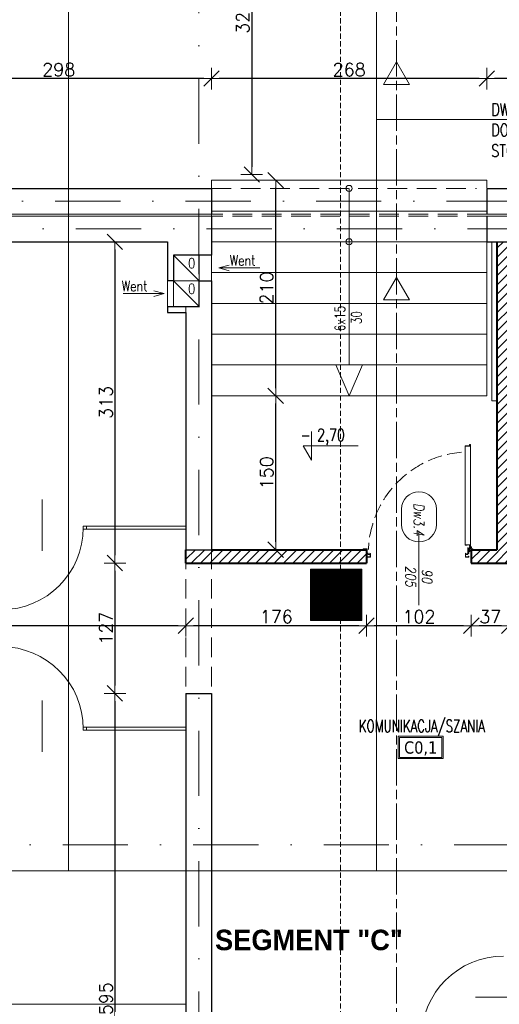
# Model space of a CAD drawing. Header units: millimetres. Extents: x 23192 to 177760, y -399809 to -79279.
# Tile 147 of 256: x 52418 to 52885, y -196383 to -195423. Entities that reach past the tile are written whole.
import ezdxf
from ezdxf.enums import TextEntityAlignment as Align

# ---------------------------------------------------------------- set-up
doc = ezdxf.new("R2010")
doc.units = ezdxf.units.MM
for name, pattern in [('CARKOVANA', [7.5, 5, -2.5]), ('CENTER', [0.6, 0.375, -0.075, 0.075, -0.075]), ('CHAIN', [0.3543, 0.2362, -0.0295, 0.0591, -0.0295]), ('DASHDOT', [25.4, 12.7, -6.35, 0, -6.35]), ('HIDDEN', [9.525, 6.35, -3.175]), ('Hidden Line', [391.222223, 282.222223, -109])]:
    doc.linetypes.add(name, pattern=pattern)
doc.layers.get('0').update_dxf_attribs({"lineweight": 0})
for name, color, linetype, lineweight in [('!! 0_ Istn-sciany', 3, 'Continuous', 30), ('!! 0_ Istn-widok', 1, 'Continuous', 15), ('!! 0_ Opis', 8, 'Continuous', 13), ('!! 0_Istn-drzwi', 1, 'Continuous', 13), ('!! 0_Istn-went', 5, 'Continuous', 13), ('!! 0_Opis_pom', 9, 'Continuous', 13), ('!! 0_Widok', 1, 'Continuous', 15), ('!! 1_droga ewakuacyjna', 3, 'CHAIN', 20), ('!! 1_drzwi-linia', 213, 'Continuous', 5), ('!! 1_hatch projektowane ściany', 4, 'Continuous', 5), ('!! 1_PROJ Sciany', 2, 'Continuous', 40), ('!! 2_drzwi opis', 151, 'Continuous', 9), ('!! wymiary osi', 250, 'Continuous', 9), ('0-osie-liniA', 14, 'DASHDOT', 5)]:
    doc.layers.add(name, color=color, linetype=linetype, lineweight=lineweight)
doc.layers.add('!! 0_Istn-grzejniki', color=7, linetype='Continuous', lineweight=0, plot=False)
doc.layers.add('!! 0_ramki', color=66, linetype='Continuous', lineweight=9, plot=False)
doc.layers.add('!! 1_Wyburzenia', color=252, linetype='CARKOVANA', lineweight=13, true_color=0x696969)
doc.layers.add('-A-OPISY', color=2, linetype='Continuous')
doc.layers.add('-A-ZNAKI_PPOŻ', color=7, linetype='Continuous', true_color=0xffffff)
doc.styles.add('50', font='ROMANS.shx', dxfattribs={"width": 0.8, "height": 10})
doc.styles.add('ARCHETYP', font='romans.shx', dxfattribs={"height": 15})
doc.styles.add('ARIAL', font='tahoma.ttf')
doc.styles.add('SIMPLEX', font='simplex.shx', dxfattribs={"width": 0.77})
doc.styles.add('STYLE10', font='arialbd.ttf')
doc.styles.add('TXT', font='simplex.shx')
doc.dimstyles.new('DIM50', dxfattribs={"dimscale": 5, "dimtxt": 2.5, "dimasz": 1.5, "dimexe": 0, "dimexo": 0, "dimgap": 0.5, "dimtad": 1, "dimdec": 4, "dimrnd": 0.5, "dimdsep": 46, "dimtxsty": 'TXT', "dimblk1": 'TICK1', "dimblk2": 'TICK1', "dimsah": 1, "dimcen": 0, "dimse1": 1, "dimse2": 1, "dimclrd": 1, "dimclre": 7, "dimclrt": 9, "dimadec": 0, "dimazin": 0, "dimtfac": 1, "dimtdec": 4, "dimtmove": 2, "dimatfit": 3, "dimldrblk": 'TICK1', "dimfxl": 1, "dimtolj": 1, "dimarcsym": 0})
pattern_1 = [(45, (5025.112324, -303.806688), (-0.0224506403, 0.0224506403), [])]

# ---------------------------------------------------------------- blocks, each defined once
blk = doc.blocks.new('BLOK OSI')
at = {"layer": '0-osie-liniA', "ltscale": 5}
for points in [[(52592.21142, -193637.0088), (52592.21142, -199860.81919)], [(48639.33021, -195663.0883), (55424.2848, -195663.0883)], [(51837.14395, -195690.0883), (53504.05566, -195690.0883)], [(51570.03302, -196290.0883), (53810.60983, -196290.0883)]]:
    blk.add_lwpolyline(points, dxfattribs=at)
blk = doc.blocks.new('zaw-dr-90-p')
at = {"color": 2, "linetype": 'CENTER', "ltscale": 0.2}
for p, q in [((12, 0), (-12, 0)), ((0, 12), (0, -12)), ((24.5, 24), (31, 24)), ((24.5, 19), (31, 19))]:
    blk.add_line(p, q, dxfattribs=at)
at = {"ltscale": 0.2}
for p, q in [((10, 12), (6.5, 12)), ((10, 0), (10, 6.5))]:
    blk.add_line(p, q, dxfattribs=at)
blk.add_lwpolyline([(0, 6.5), (23.5, 6.5, 0.414214), (28, 11), (28, 31), (24.5, 31), (24.5, 11, -0.414214), (23.5, 10), (0, 10, 4.561698), (7.6, 6.5), (4.9, 4.2)], format="xyb", dxfattribs=at)
blk.add_lwpolyline([(-0.2, -0.2), (-2.5, -0.2), (-2.5, 0.2), (-0.2, 0.2), (-0.2, 2.5), (0.2, 2.5), (0.2, 0.2), (2.8, 0.2), (2.8, -0.2), (0.2, -0.2), (0.2, -2.8), (-0.2, -2.8)], close=True)
blk.add_lwpolyline([(10, 10), (10, 39), (6.5, 39), (6.5, 10)], dxfattribs=at)
blk.add_circle((0, 0), 6.5, dxfattribs=at)
blk = doc.blocks.new('drzwi 90- sc 12')
for p, q in [((-13620.32, 20410.16), (-13620.32, 20313.77)), ((-13614.92, 20409.86), (-13620.32, 20409.86)), ((-13616.12, 20410.26), (-13620.22, 20410.26)), ((-13616.12, 20410.26), (-13620, 20410.26)), ((-13618.17, 20410.26), (-13616.22, 20410.26)), ((-13618.17, 20410.26), (-13616.22, 20410.26)), ((-13616.12, 20410.26), (-13616.12, 20411.46)), ((-13616.12, 20411.46), (-13615.02, 20411.46)), ((-13614.92, 20411.36), (-13614.92, 20313.77)), ((-13620.32, 20313.47), (-13620.32, 20317.97)), ((-13614.92, 20313.77), (-13620.32, 20313.77)), ((-13618.22, 20313.37), (-13620.22, 20313.37)), ((-13618.22, 20313.67), (-13618.22, 20313.37)), ((-13618.22, 20313.67), (-13616.42, 20313.67)), ((-13615.92, 20313.17), (-13615.92, 20312.17)), ((-13615.92, 20312.17), (-13615.02, 20312.17)), ((-13614.92, 20312.27), (-13614.92, 20317.97)), ((-13715.77, 20301.96), (-13716.27, 20301.96)), ((-13715.57, 20308.32), (-13715.57, 20308.56)), ((-13715.57, 20307.69), (-13715.57, 20308.56)), ((-13715.57, 20307.82), (-13715.57, 20308.56)), ((-13715.57, 20307.72), (-13715.37, 20307.72)), ((-13617.77, 20311.12), (-13617.77, 20305.72)), ((-13617.77, 20311.12), (-13617.77, 20305.72)), ((-13616.17, 20309.92), (-13617.37, 20309.92)), ((-13616.77, 20301.96), (-13616.27, 20301.96)), ((-13616.17, 20309.92), (-13616.17, 20311.02))]:
    blk.add_line(p, q)
for points in [[(-13665.27, 20284.96), (-13665.27, 20325.83)], [(-13615.57, 20309.64), (-13615.32, 20309.64), (-13615.32, 20309.82), (-13616.32, 20309.82), (-13616.32, 20309.64), (-13615.92, 20309.64)]]:
    blk.add_lwpolyline(points)
at = {"lineweight": 30}
for points in [[(-13716.27, 20308.92), (-13721.27, 20308.92)], [(-13716.27, 20308.92), (-13716.27, 20296.92)], [(-13614.27, 20308.92), (-13609.27, 20308.92)], [(-13614.27, 20308.92), (-13614.27, 20296.92)]]:
    blk.add_lwpolyline(points, dxfattribs=at)
at = {"ltscale": 0.2}
for points in [[(-13715.57, 20307.51), (-13715.57, 20309.48, 0.414214), (-13715.91, 20309.82), (-13719.43, 20309.82, 0.414214), (-13719.77, 20309.48), (-13719.77, 20308.92), (-13719.59, 20308.92), (-13719.59, 20309.48, -0.414214), (-13719.43, 20309.64), (-13716.97, 20309.64)], [(-13716.97, 20309.64), (-13715.91, 20309.64, -0.414214), (-13715.75, 20309.48), (-13715.75, 20307.51)], [(-13715.75, 20307.76), (-13715.75, 20305.58, 0.414214), (-13715.41, 20305.24), (-13714.96, 20305.24, -0.414214), (-13714.8, 20305.08), (-13714.8, 20304.48, 0.414214), (-13714.46, 20304.14), (-13713.28, 20304.14, 0.414214), (-13712.94, 20304.48), (-13712.94, 20305.15, -1), (-13712.75, 20305.15), (-13712.75, 20301.96, -0.414214), (-13712.91, 20301.8), (-13715.43, 20301.8, -0.414214), (-13715.59, 20301.96), (-13715.59, 20302.52), (-13715.77, 20302.52), (-13715.77, 20301.96, 0.414214), (-13715.43, 20301.62), (-13712.91, 20301.62, 0.414214), (-13712.57, 20301.96), (-13712.57, 20305.15, 1), (-13713.12, 20305.15), (-13713.12, 20304.48, -0.414214), (-13713.28, 20304.32), (-13714.46, 20304.32, -0.414214), (-13714.62, 20304.48), (-13714.62, 20305.08, 0.414214), (-13714.96, 20305.42), (-13715.41, 20305.42, -0.414214), (-13715.57, 20305.58), (-13715.57, 20307.64)], [(-13615.92, 20309.64), (-13616.63, 20309.64, 0.414214), (-13616.79, 20309.48), (-13616.79, 20305.58, -0.414214), (-13617.13, 20305.24), (-13617.58, 20305.24, 0.414214), (-13617.74, 20305.08), (-13617.74, 20304.48, -0.414214), (-13618.08, 20304.14), (-13619.26, 20304.14, -0.414214), (-13619.6, 20304.48), (-13619.6, 20305.15, 1), (-13619.79, 20305.15), (-13619.79, 20301.96, 0.414214), (-13619.63, 20301.8), (-13617.11, 20301.8, 0.414214), (-13616.95, 20301.96), (-13616.95, 20302.52), (-13616.77, 20302.52), (-13616.77, 20301.96, -0.414214), (-13617.11, 20301.62), (-13619.63, 20301.62, -0.414214), (-13619.97, 20301.96), (-13619.97, 20305.15, -1), (-13619.42, 20305.15), (-13619.42, 20304.48, 0.414214), (-13619.26, 20304.32), (-13618.08, 20304.32, 0.414214), (-13617.92, 20304.48), (-13617.92, 20305.08, -0.414214), (-13617.58, 20305.42), (-13617.13, 20305.42, 0.414214), (-13616.97, 20305.58), (-13616.97, 20309.48, -0.414214), (-13616.63, 20309.82), (-13613.11, 20309.82, -0.414214), (-13612.77, 20309.48), (-13612.77, 20308.92), (-13612.95, 20308.92), (-13612.95, 20309.48, 0.414214), (-13613.11, 20309.64), (-13615.57, 20309.64)]]:
    blk.add_lwpolyline(points, format="xyb", dxfattribs=at)
blk.add_lwpolyline([(-13616.79, 20308.82), (-13616.97, 20308.82), (-13616.97, 20307.42), (-13616.79, 20307.42)], close=True)
for centre, radius, start, end in [((-13620.22, 20410.16), 0.1, 90, 180), ((-13615.02, 20411.36), 0.1, 0, 90), ((-13620.22, 20313.47), 0.1, 180, 270), ((-13616.42, 20313.17), 0.5, 0, 90), ((-13615.02, 20312.27), 0.1, 270, 0), ((-13616.27, 20311.02), 0.1, 0, 90)]:
    blk.add_arc(centre, radius, start, end)
at = {"linetype": 'Hidden Line', "lineweight": 9, "ltscale": 0.05}
blk.add_arc((-13615.5, 20305.14), 99.12, 94.80054, 177.69442, dxfattribs=at)
at = {"xscale": 0.09999999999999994, "yscale": 0.09999999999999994, "zscale": 0.09999999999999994, "rotation": 180.0000000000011}
blk.add_blockref('zaw-dr-90-p', (-13614.92, 20310.92), dxfattribs=at)
blk = doc.blocks.new('1_ok-opis')
blk.add_line((0, 111.61), (0, 50))
for points in [[(-17, 128.61), (-17, 143.61)], [(17, 128.61), (17, 143.61)]]:
    blk.add_lwpolyline(points)
for centre, start, end in [((0, 143.61), 0, 180), ((0, 128.61), 180, 0)]:
    blk.add_arc(centre, 17, start, end)
at = {"style": 'ARCHETYP'}
for tag, height, rotation, p in [('NR', 12, 90, (0, 136.9)), ('NR', 12, 270, (0, 136.9)), ('SZEROKOŚĆ', 10, 90, (-8, 78.29)), ('WYSOKOŚĆ', 10, 270, (-8, 78.29)), ('WYSOKOŚĆ', 10, 90, (8, 78.29)), ('SZEROKOŚĆ', 10, 270, (8, 78.29))]:
    blk.add_attdef(tag, text='', height=height, rotation=rotation, dxfattribs=at).set_placement(p, align=Align.MIDDLE)
blk = doc.blocks.new('TICK1')
at = {"color": 0}
for p, q in [((0, -1.4), (0, 1.4)), ((0, 0), (-1, 0))]:
    blk.add_line(p, q, dxfattribs=at)
at = {"color": 2}
blk.add_line((-1, -1), (1, 1), dxfattribs=at)
blk = doc.blocks.new('*D2493')
at = {"layer": '!! wymiary osi', "color": 1, "lineweight": -2, "transparency": 16777216}
blk.add_line((52643.85, -195259.09), (52643.85, -195566.51), dxfattribs=at)
at = {"layer": 'DEFPOINTS', "color": 0, "transparency": 16777216}
for p in [(52559.71, -195251.59), (52544.65, -195574.01), (52643.85, -195574.01)]:
    blk.add_point(p, dxfattribs=at)
at = {"layer": '!! wymiary osi', "color": 1, "lineweight": -2, "transparency": 16777216, "xscale": 7.5, "yscale": 7.5, "zscale": 7.5}
for p, rotation in [((52643.85, -195251.59), 90), ((52643.85, -195574.01), 270)]:
    blk.add_blockref('TICK1', p, dxfattribs=dict(at, rotation=rotation))
at = {"layer": '!! wymiary osi', "color": 9, "transparency": 16777216, "insert": (52635.1, -195412.8), "char_height": 12.5, "attachment_point": 5, "rotation": 90, "style": 'TXT'}
blk.add_mtext('\\A1;322.5', dxfattribs=at)
blk = doc.blocks.new('*D2497')
at = {"layer": '!! wymiary osi', "color": 1, "lineweight": -2, "transparency": 16777216}
blk.add_line((53171.21, -195480.55), (52880.21, -195480.55), dxfattribs=at)
at = {"layer": 'DEFPOINTS', "color": 0, "transparency": 16777216}
for p in [(52872.71, -195480.55), (52872.71, -195587.09), (53178.71, -195587.59)]:
    blk.add_point(p, dxfattribs=at)
at = {"layer": '!! wymiary osi', "color": 1, "lineweight": -2, "transparency": 16777216, "xscale": 7.5, "yscale": 7.5, "zscale": 7.5, "rotation": 180}
blk.add_blockref('TICK1', (52872.71, -195480.55), dxfattribs=at)
at = {"layer": '!! wymiary osi', "color": 1, "lineweight": -2, "transparency": 16777216, "xscale": 7.5, "yscale": 7.5, "zscale": 7.5}
blk.add_blockref('TICK1', (53178.71, -195480.55), dxfattribs=at)
at = {"layer": '!! wymiary osi', "color": 9, "transparency": 16777216, "insert": (53025.71, -195471.8), "char_height": 12.5, "attachment_point": 5, "style": 'TXT'}
blk.add_mtext('\\A1;306', dxfattribs=at)
blk = doc.blocks.new('*D2498')
at = {"layer": '!! wymiary osi', "color": 1, "lineweight": -2, "transparency": 16777216}
blk.add_line((52865.21, -195480.55), (52612.21, -195480.55), dxfattribs=at)
at = {"layer": 'DEFPOINTS', "color": 0, "transparency": 16777216}
for p in [(52604.71, -195480.55), (52604.71, -195579.59), (52872.71, -195587.09)]:
    blk.add_point(p, dxfattribs=at)
at = {"layer": '!! wymiary osi', "color": 1, "lineweight": -2, "transparency": 16777216, "xscale": 7.5, "yscale": 7.5, "zscale": 7.5, "rotation": 180}
blk.add_blockref('TICK1', (52604.71, -195480.55), dxfattribs=at)
at = {"layer": '!! wymiary osi', "color": 1, "lineweight": -2, "transparency": 16777216, "xscale": 7.5, "yscale": 7.5, "zscale": 7.5}
blk.add_blockref('TICK1', (52872.71, -195480.55), dxfattribs=at)
at = {"layer": '!! wymiary osi', "color": 9, "transparency": 16777216, "insert": (52738.71, -195471.8), "char_height": 12.5, "attachment_point": 5, "style": 'TXT'}
blk.add_mtext('\\A1;268', dxfattribs=at)
blk = doc.blocks.new('*D2499')
at = {"layer": '!! wymiary osi', "color": 1, "lineweight": -2, "transparency": 16777216}
blk.add_line((52597.21, -195480.55), (52314.41, -195480.55), dxfattribs=at)
at = {"layer": 'DEFPOINTS', "color": 0, "transparency": 16777216}
for p in [(52306.91, -195480.55), (52604.71, -195579.59), (52306.91, -195588.99)]:
    blk.add_point(p, dxfattribs=at)
at = {"layer": '!! wymiary osi', "color": 1, "lineweight": -2, "transparency": 16777216, "xscale": 7.5, "yscale": 7.5, "zscale": 7.5, "rotation": 180}
blk.add_blockref('TICK1', (52306.91, -195480.55), dxfattribs=at)
at = {"layer": '!! wymiary osi', "color": 1, "lineweight": -2, "transparency": 16777216, "xscale": 7.5, "yscale": 7.5, "zscale": 7.5}
blk.add_blockref('TICK1', (52604.71, -195480.55), dxfattribs=at)
at = {"layer": '!! wymiary osi', "color": 9, "transparency": 16777216, "insert": (52455.81, -195471.8), "char_height": 12.5, "attachment_point": 5, "style": 'TXT'}
blk.add_mtext('\\A1;298', dxfattribs=at)
blk = doc.blocks.new('*D2501')
at = {"layer": '!! wymiary osi', "color": 1, "lineweight": -2, "transparency": 16777216}
blk.add_line((52887.21, -196013.65), (52865.21, -196013.65), dxfattribs=at)
at = {"layer": 'DEFPOINTS', "color": 0, "transparency": 16777216}
for p in [(52857.71, -195952.59), (52894.71, -195952.59), (52857.71, -196013.65)]:
    blk.add_point(p, dxfattribs=at)
at = {"layer": '!! wymiary osi', "color": 1, "lineweight": -2, "transparency": 16777216, "xscale": 7.5, "yscale": 7.5, "zscale": 7.5, "rotation": 180}
blk.add_blockref('TICK1', (52857.71, -196013.65), dxfattribs=at)
at = {"layer": '!! wymiary osi', "color": 1, "lineweight": -2, "transparency": 16777216, "xscale": 7.5, "yscale": 7.5, "zscale": 7.5}
blk.add_blockref('TICK1', (52894.71, -196013.65), dxfattribs=at)
at = {"layer": '!! wymiary osi', "color": 9, "transparency": 16777216, "insert": (52876.21, -196004.9), "char_height": 12.5, "attachment_point": 5, "style": 'TXT'}
blk.add_mtext('\\A1;37', dxfattribs=at)
blk = doc.blocks.new('*D2502')
at = {"layer": '!! wymiary osi', "color": 1, "lineweight": -2, "transparency": 16777216}
blk.add_line((52850.21, -196013.65), (52763.21, -196013.65), dxfattribs=at)
at = {"layer": 'DEFPOINTS', "color": 0, "transparency": 16777216}
for p in [(52755.71, -195952.59), (52857.71, -195952.59), (52755.71, -196013.65)]:
    blk.add_point(p, dxfattribs=at)
at = {"layer": '!! wymiary osi', "color": 1, "lineweight": -2, "transparency": 16777216, "xscale": 7.5, "yscale": 7.5, "zscale": 7.5, "rotation": 180}
blk.add_blockref('TICK1', (52755.71, -196013.65), dxfattribs=at)
at = {"layer": '!! wymiary osi', "color": 1, "lineweight": -2, "transparency": 16777216, "xscale": 7.5, "yscale": 7.5, "zscale": 7.5}
blk.add_blockref('TICK1', (52857.71, -196013.65), dxfattribs=at)
at = {"layer": '!! wymiary osi', "color": 9, "transparency": 16777216, "insert": (52806.71, -196004.9), "char_height": 12.5, "attachment_point": 5, "style": 'TXT'}
blk.add_mtext('\\A1;102', dxfattribs=at)
blk = doc.blocks.new('*D2503')
at = {"layer": '!! wymiary osi', "color": 1, "lineweight": -2, "transparency": 16777216}
blk.add_line((52748.21, -196013.65), (52587.21, -196013.65), dxfattribs=at)
at = {"layer": 'DEFPOINTS', "color": 0, "transparency": 16777216}
for p in [(52579.71, -195952.59), (52755.71, -195952.59), (52579.71, -196013.65)]:
    blk.add_point(p, dxfattribs=at)
at = {"layer": '!! wymiary osi', "color": 1, "lineweight": -2, "transparency": 16777216, "xscale": 7.5, "yscale": 7.5, "zscale": 7.5, "rotation": 180}
blk.add_blockref('TICK1', (52579.71, -196013.65), dxfattribs=at)
at = {"layer": '!! wymiary osi', "color": 1, "lineweight": -2, "transparency": 16777216, "xscale": 7.5, "yscale": 7.5, "zscale": 7.5}
blk.add_blockref('TICK1', (52755.71, -196013.65), dxfattribs=at)
at = {"layer": '!! wymiary osi', "color": 9, "transparency": 16777216, "insert": (52667.71, -196004.9), "char_height": 12.5, "attachment_point": 5, "style": 'TXT'}
blk.add_mtext('\\A1;176', dxfattribs=at)
blk = doc.blocks.new('*D2504')
at = {"layer": '!! wymiary osi', "color": 1, "lineweight": -2, "transparency": 16777216}
blk.add_line((52572.21, -196013.65), (52024.21, -196013.65), dxfattribs=at)
at = {"layer": 'DEFPOINTS', "color": 0, "transparency": 16777216}
for p in [(52016.71, -195944.09), (52579.71, -195952.59), (52016.71, -196013.65)]:
    blk.add_point(p, dxfattribs=at)
at = {"layer": '!! wymiary osi', "color": 1, "lineweight": -2, "transparency": 16777216, "xscale": 7.5, "yscale": 7.5, "zscale": 7.5, "rotation": 180}
blk.add_blockref('TICK1', (52016.71, -196013.65), dxfattribs=at)
at = {"layer": '!! wymiary osi', "color": 1, "lineweight": -2, "transparency": 16777216, "xscale": 7.5, "yscale": 7.5, "zscale": 7.5}
blk.add_blockref('TICK1', (52579.71, -196013.65), dxfattribs=at)
at = {"layer": '!! wymiary osi', "color": 9, "transparency": 16777216, "insert": (52298.21, -196004.9), "char_height": 12.5, "attachment_point": 5, "style": 'TXT'}
blk.add_mtext('\\A1;563', dxfattribs=at)
blk = doc.blocks.new('*D2628')
at = {"layer": '!! wymiary osi', "color": 1, "lineweight": -2, "transparency": 16777216}
blk.add_line((52667.14, -195932.09), (52667.14, -195797.09), dxfattribs=at)
at = {"layer": 'DEFPOINTS', "color": 0, "transparency": 16777216}
for p in [(52604.71, -195789.59), (52667.14, -195789.59), (52604.71, -195939.59)]:
    blk.add_point(p, dxfattribs=at)
at = {"layer": '!! wymiary osi', "color": 1, "lineweight": -2, "transparency": 16777216, "xscale": 7.5, "yscale": 7.5, "zscale": 7.5}
for p, rotation in [((52667.14, -195789.59), 90), ((52667.14, -195939.59), 270)]:
    blk.add_blockref('TICK1', p, dxfattribs=dict(at, rotation=rotation))
at = {"layer": '!! wymiary osi', "color": 9, "transparency": 16777216, "insert": (52658.39, -195864.59), "char_height": 12.5, "attachment_point": 5, "rotation": 90, "style": 'TXT'}
blk.add_mtext('\\A1;150', dxfattribs=at)
blk = doc.blocks.new('*D2629')
at = {"layer": '!! wymiary osi', "color": 1, "lineweight": -2, "transparency": 16777216}
blk.add_line((52667.14, -195782.09), (52667.14, -195587.09), dxfattribs=at)
at = {"layer": 'DEFPOINTS', "color": 0, "transparency": 16777216}
for p in [(52604.71, -195579.59), (52667.14, -195579.59), (52604.71, -195789.59)]:
    blk.add_point(p, dxfattribs=at)
at = {"layer": '!! wymiary osi', "color": 1, "lineweight": -2, "transparency": 16777216, "xscale": 7.5, "yscale": 7.5, "zscale": 7.5}
for p, rotation in [((52667.14, -195579.59), 90), ((52667.14, -195789.59), 270)]:
    blk.add_blockref('TICK1', p, dxfattribs=dict(at, rotation=rotation))
at = {"layer": '!! wymiary osi', "color": 9, "transparency": 16777216, "insert": (52658.39, -195684.59), "char_height": 12.5, "attachment_point": 5, "rotation": 90, "style": 'TXT'}
blk.add_mtext('\\A1;210', dxfattribs=at)
blk = doc.blocks.new('*D2631')
at = {"layer": '!! wymiary osi', "color": 1, "lineweight": -2, "transparency": 16777216}
blk.add_line((52510.58, -195647.09), (52510.58, -195945.09), dxfattribs=at)
at = {"layer": 'DEFPOINTS', "color": 0, "transparency": 16777216}
for p in [(52579.71, -195639.59), (52510.58, -195952.59), (52579.71, -195952.59)]:
    blk.add_point(p, dxfattribs=at)
at = {"layer": '!! wymiary osi', "color": 1, "lineweight": -2, "transparency": 16777216, "xscale": 7.5, "yscale": 7.5, "zscale": 7.5}
for p, rotation in [((52510.58, -195639.59), 90), ((52510.58, -195952.59), 270)]:
    blk.add_blockref('TICK1', p, dxfattribs=dict(at, rotation=rotation))
at = {"layer": '!! wymiary osi', "color": 9, "transparency": 16777216, "insert": (52501.83, -195796.09), "char_height": 12.5, "attachment_point": 5, "rotation": 90, "style": 'TXT'}
blk.add_mtext('\\A1;313', dxfattribs=at)
blk = doc.blocks.new('*D2632')
at = {"layer": '!! wymiary osi', "color": 1, "lineweight": -2, "transparency": 16777216}
blk.add_line((52510.58, -195960.09), (52510.58, -196072.09), dxfattribs=at)
at = {"layer": 'DEFPOINTS', "color": 0, "transparency": 16777216}
for p in [(52579.71, -195952.59), (52510.58, -196079.59), (52579.71, -196079.59)]:
    blk.add_point(p, dxfattribs=at)
at = {"layer": '!! wymiary osi', "color": 1, "lineweight": -2, "transparency": 16777216, "xscale": 7.5, "yscale": 7.5, "zscale": 7.5}
for p, rotation in [((52510.58, -195952.59), 90), ((52510.58, -196079.59), 270)]:
    blk.add_blockref('TICK1', p, dxfattribs=dict(at, rotation=rotation))
at = {"layer": '!! wymiary osi', "color": 9, "transparency": 16777216, "insert": (52501.83, -196016.09), "char_height": 12.5, "attachment_point": 5, "rotation": 90, "style": 'TXT'}
blk.add_mtext('\\A1;127', dxfattribs=at)
blk = doc.blocks.new('*D2633')
at = {"layer": '!! wymiary osi', "color": 1, "lineweight": -2, "transparency": 16777216}
blk.add_line((52510.58, -196087.09), (52510.58, -196667.09), dxfattribs=at)
at = {"layer": 'DEFPOINTS', "color": 0, "transparency": 16777216}
for p in [(52579.71, -196079.59), (52510.58, -196674.59), (52579.71, -196674.59)]:
    blk.add_point(p, dxfattribs=at)
at = {"layer": '!! wymiary osi', "color": 1, "lineweight": -2, "transparency": 16777216, "xscale": 7.5, "yscale": 7.5, "zscale": 7.5}
for p, rotation in [((52510.58, -196079.59), 90), ((52510.58, -196674.59), 270)]:
    blk.add_blockref('TICK1', p, dxfattribs=dict(at, rotation=rotation))
at = {"layer": '!! wymiary osi', "color": 9, "transparency": 16777216, "insert": (52501.83, -196377.09), "char_height": 12.5, "attachment_point": 5, "rotation": 90, "style": 'TXT'}
blk.add_mtext('\\A1;595', dxfattribs=at)
blk = doc.blocks.new('oznaczenie przekroi')
at = {"layer": '!! 1_Wyburzenia'}
blk.add_lwpolyline([(88789.92, -193651.73), (88789.92, -199799.74)], dxfattribs=at)
blk = doc.blocks.new('WYJSCIE EWAKUACYJNE-ISO')
at = {"layer": '-A-ZNAKI_PPOŻ', "lineweight": 0, "true_color": 0x00bd2f}
h = blk.add_hatch(dxfattribs=at)
h.set_pattern_fill('ANSI31', color=102, scale=0.01, style=0)
h.set_pattern_definition(pattern_1)
h.paths.add_polyline_path([(60, 0), (60, 60), (0, 60), (0, 0)])
h.paths.add_polyline_path([(18.6, 46.3, -1), (25.5, 46.3, -1)], flags=0)
h.paths.add_polyline_path([(15, 52.1), (45, 52.1), (45, 23.8), (49.4, 23.8), (50.8, 17.3), (45, 17.3), (45, 9.1), (47.6, 6.2), (26.6, 6.2), (24.5, 8.6), (20.5, 8.6), (22.6, 6.2), (17.6, 6.2), (15, 9.1), (15, 30.8), (26.4, 30.8), (26.4, 35.7), (29.6, 30.7), (24.6, 21.5), (20, 9.1), (24, 9.1), (28.5, 18.9), (32.5, 25.7), (37.4, 18.3), (49.6, 18.3), (48.6, 22.8), (39.6, 22.8), (36, 28.9), (36, 32.8), (30.8, 41), (36.2, 41), (39.6, 34.3), (43.2, 34.3), (38.8, 44.4), (26.9, 44.4), (23.3, 41.5), (23.3, 34.6), (15, 34.6)], flags=16)
at = {"layer": '-A-ZNAKI_PPOŻ', "lineweight": 0}
h = blk.add_hatch(dxfattribs=at)
h.set_pattern_fill('ANSI31', color=256, scale=0.01)
h.set_pattern_definition(pattern_1)
h.paths.add_polyline_path([(0, 0), (60, 0), (60, 60), (0, 60)])
h.paths.add_polyline_path([(3.5, 3.8), (3.5, 56.2), (56.2, 56.2), (56.2, 3.8)], flags=16)
h = blk.add_hatch(dxfattribs=at)
h.set_pattern_fill('ANSI31', color=256, scale=0.01, style=0)
h.set_pattern_definition(pattern_1)
h.paths.add_polyline_path([(20, 9.1), (24.6, 21.5), (29.6, 30.7), (26.4, 35.7), (26.4, 30.8), (15, 30.8), (15, 9.1), (17.6, 6.2), (22.6, 6.2), (20.5, 8.6), (24.5, 8.6), (26.6, 6.2), (47.6, 6.2), (45, 9.1), (45, 17.3), (50.8, 17.3), (49.4, 23.8), (45, 23.8), (45, 52.1), (15, 52.1), (15, 34.6), (23.3, 34.6), (23.3, 41.5), (26.9, 44.4), (38.8, 44.4), (43.2, 34.3), (39.6, 34.3), (36.2, 41), (30.8, 41), (36, 32.8), (36, 28.9), (39.6, 22.8), (48.6, 22.8), (49.6, 18.3), (37.4, 18.3), (32.5, 25.7), (28.5, 18.9), (24, 9.1)])
h.paths.add_polyline_path([(18.6, 46.3, -1), (25.5, 46.3, -1)], flags=16)
at = {"layer": '-A-ZNAKI_PPOŻ', "color": 7, "lineweight": 0}
blk.add_lwpolyline([(0, 0), (60, 0), (60, 60), (0, 60)], close=True, dxfattribs=at)
at = {"layer": '-A-ZNAKI_PPOŻ', "color": 250, "lineweight": 0}
blk.add_lwpolyline([(0, 0), (60, 0), (60, 60), (0, 60)], close=True, dxfattribs=at)
at = {"layer": '-A-OPISY', "insert": (4.4, 4.5), "char_height": 3.5, "width": 68.938, "attachment_point": 1, "rotation": 90, "style": 'ARIAL'}
blk.add_mtext('{\\c16646143;© PAP24.PL}', dxfattribs=at)

msp = doc.modelspace()

# ---------------------------------------------------------------- hatches: boundary and pattern name
at = {"layer": '!! 1_hatch projektowane ściany'}
h = msp.add_hatch(dxfattribs=at)
h.set_pattern_fill('ANSI31', color=256, scale=2)
h.paths.add_polyline_path([(52882.71142, -195639.5883), (52894.71142, -195639.5883), (52894.71142, -195952.5883), (52857.71142, -195952.5883), (52857.71142, -195939.59023), (52882.71142, -195939.59023)])
h = msp.add_hatch(dxfattribs=at)
h.set_pattern_fill('ANSI31', color=256, scale=2)
h.paths.add_polyline_path([(52755.71142, -195952.5883), (52579.71142, -195952.5883), (52579.71142, -195939.5883), (52755.71142, -195939.5883)])

# ---------------------------------------------------------------- linework, layer by layer
at = {"layer": '!! 0_ Istn-sciany'}
for points in [[(52004.71142, -195587.5883), (52604.71142, -195587.5883)], [(52604.71142, -195587.5883), (52604.71142, -195612.5883)], [(52872.71142, -195587.5883), (53178.71142, -195587.5883)], [(52872.71142, -195587.5883), (52872.71142, -195612.5883)], [(52604.71142, -195614.5883), (52604.71142, -195652.5883)], [(52872.71142, -195614.5883), (52872.71142, -195639.5883)], [(52016.71142, -195639.5883), (52561.71142, -195639.5883)], [(52561.71142, -195639.5883), (52561.71142, -195677.5883)], [(52872.71142, -195639.5883), (53167.71142, -195639.5883)], [(52567.71142, -195652.5883), (52567.71142, -195677.5883)], [(52604.71142, -195652.5883), (52567.71142, -195652.5883)], [(52567.71142, -195677.5883), (52561.71142, -195677.5883)], [(52592.71142, -195702.5883), (52592.71142, -195677.5883)], [(52592.71142, -195677.5883), (52604.71142, -195677.5883)], [(52604.71142, -195677.5883), (52604.71142, -195939.5883)], [(52561.71142, -195702.5883), (52561.71142, -195708.5883)], [(52561.71142, -195702.5883), (52592.71142, -195702.5883)], [(52561.71142, -195708.5883), (52579.71142, -195708.5883)], [(52579.71142, -195708.5883), (52579.71142, -195939.5883)], [(52579.71142, -195939.5883), (52604.71142, -195939.5883)], [(52579.71142, -196079.5883), (52604.71142, -196079.5883)], [(52579.71142, -196079.5883), (52579.71142, -196448.5883)], [(52604.71142, -196079.5883), (52604.71142, -196479.5883)]]:
    msp.add_lwpolyline(points, dxfattribs=at)
at = {"layer": '!! 0_ Istn-widok'}
for points in [[(52604.71142, -195579.5883), (52872.71142, -195579.5883)], [(52604.71142, -195609.5883), (52872.71142, -195609.5883)], [(51976.71142, -195612.5883), (52604.71142, -195612.5883)], [(51978.71142, -195614.5883), (52604.71142, -195614.5883)], [(52604.71142, -195612.5883), (52604.71142, -195614.5883)], [(52872.71142, -195612.5883), (53178.71142, -195612.5883)], [(52872.71142, -195614.5883), (53179.71142, -195614.5883)], [(52604.71142, -195639.5883), (52872.71142, -195639.5883)], [(52604.71142, -195639.5883), (52872.71142, -195639.5883)], [(52738.71142, -195759.5883), (52738.71142, -195639.5883)], [(52872.71142, -195639.5883), (52872.71142, -195789.5883)], [(52877.71142, -195639.5883), (52877.71142, -195794.5883)], [(52882.71142, -195639.5883), (52882.71142, -195794.5883)], [(52604.71142, -195669.5883), (52872.71142, -195669.5883)], [(52579.71142, -195708.5883), (52579.71142, -195702.5883)], [(52604.71142, -195699.5883), (52872.71142, -195699.5883)], [(52604.71142, -195729.5883), (52872.71142, -195729.5883)], [(52604.71142, -195759.5883), (52872.71142, -195759.5883)], [(52604.71142, -195789.5883), (52872.71142, -195789.5883)], [(52877.71142, -195794.5883), (52882.71142, -195794.5883)], [(52439.71142, -195890.5883), (52439.71142, -195940.5883)], [(52482.71142, -195916.5883), (52579.71142, -195916.5883)], [(52482.71142, -195919.5883), (52579.71142, -195919.5883)], [(52439.71142, -196086.5883), (52439.71142, -196136.5883)], [(52482.71142, -196112.5883), (52579.71142, -196112.5883)], [(52482.71142, -196115.5883), (52579.71142, -196115.5883)], [(52861.71142, -196375.5883), (52911.71142, -196375.5883)], [(52299.71142, -196382.5883), (52579.71142, -196382.5883)]]:
    msp.add_lwpolyline(points, dxfattribs=at)
at = {"layer": '!! 0_ Istn-widok', "linetype": 'HIDDEN', "ltscale": 3}
for points in [[(52604.71142, -195587.5883), (52862.71142, -195587.5883)], [(52872.71142, -195612.5883), (52604.71142, -195612.5883)], [(52872.71142, -195614.5883), (52604.71142, -195614.5883)], [(52872.71142, -195639.5883), (52604.71142, -195639.5883)], [(52579.71142, -195939.5883), (52579.71142, -196079.5883)], [(52604.71142, -195939.5883), (52604.71142, -196079.5883)]]:
    msp.add_lwpolyline(points, dxfattribs=at)
at = {"layer": '!! 0_ Istn-widok'}
for points in [[(52479.71142, -195916.5883), (52482.71142, -195916.5883), (52482.71142, -195919.5883), (52479.71142, -195919.5883)], [(52479.71142, -196112.5883), (52482.71142, -196112.5883), (52482.71142, -196115.5883), (52479.71142, -196115.5883)]]:
    msp.add_lwpolyline(points, close=True, dxfattribs=at)
for centre in [(52738.71142, -195587.5883), (52738.71142, -195639.5883)]:
    msp.add_circle(centre, 3, dxfattribs=at)
for centre, start, end in [((52399.71142, -195918.0883), 269.99999996, 359.99999996), ((52399.71142, -196114.0883), 0.00000004, 90.00000004), ((52889.21142, -196415.5883), 90.00000004, 180.00000004)]:
    msp.add_arc(centre, 80, start, end, dxfattribs=at)
at = {"layer": '!! 0_ Opis'}
for points in [[(52765.42916, -195579.5883), (52765.42916, -195579.5883), (52765.42916, -195520.55038), (53017.01001, -195520.55038)], [(52702.02009, -195824.38967), (52702.02009, -195852.39144)], [(52702.02009, -195852.39144), (52693.93668, -195838.39056)], [(52693.93668, -195838.39056), (52747.37089, -195838.39056)]]:
    msp.add_lwpolyline(points, dxfattribs=at)
at = {"layer": '!! 0_Istn-drzwi'}
msp.add_lwpolyline([(52738.71142, -195639.5883), (52738.71142, -195587.5883)], dxfattribs=at)
at = {"layer": '!! 0_Istn-grzejniki'}
for points in [[(52604.71142, -195579.5883), (52604.71142, -195587.0883)], [(52872.71142, -195579.5883), (52872.71142, -195587.0883)]]:
    msp.add_lwpolyline(points, dxfattribs=at)
at = {"layer": '!! 0_Istn-went'}
for points in [[(52567.71142, -195677.5883), (52592.71142, -195677.5883), (52592.71142, -195652.5883), (52567.71142, -195652.5883)], [(52567.71142, -195702.5883), (52592.71142, -195702.5883), (52592.71142, -195677.5883), (52567.71142, -195677.5883)]]:
    msp.add_lwpolyline(points, close=True, dxfattribs=at)
for points in [[(52567.71142, -195652.5883), (52592.71142, -195677.5883)], [(52604.71142, -195652.5883), (52604.71142, -195677.5883)], [(52611.73547, -195665.0883), (52621.73547, -195662.40881)], [(52651.782, -195665.0883), (52611.73547, -195665.0883)], [(52611.73547, -195665.0883), (52621.73547, -195667.76779)], [(52561.71142, -195677.5883), (52561.71142, -195702.5883)], [(52567.71142, -195677.5883), (52592.71142, -195702.5883)], [(52558.54058, -195690.0883), (52548.54058, -195687.40881)], [(52518.49405, -195690.0883), (52558.54058, -195690.0883)], [(52558.54058, -195690.0883), (52548.54058, -195692.76779)]]:
    msp.add_lwpolyline(points, dxfattribs=at)
at = {"layer": '!! 0_Opis_pom', "ltscale": 0.7}
for points in [[(52786.60775, -196143.22208), (52830.12775, -196143.22208), (52830.12775, -196121.46208), (52786.60775, -196121.46208)], [(52787.69575, -196142.13408), (52829.03975, -196142.13408), (52829.03975, -196122.55008), (52787.69575, -196122.55008)]]:
    msp.add_lwpolyline(points, close=True, dxfattribs=at)
at = {"layer": '!! 0_ramki'}
for points in [[(48565.42916, -193282.57641), (52765.42916, -193282.57641), (52765.42916, -196252.57641), (48565.42916, -196252.57641)], [(52465.42916, -193282.57641), (56665.42916, -193282.57641), (56665.42916, -196252.57641), (52465.42916, -196252.57641)]]:
    msp.add_lwpolyline(points, close=True, dxfattribs=at)
at = {"layer": '!! 0_Widok'}
for points in [[(52738.71142, -195789.5883), (52725.82751, -195759.5883)], [(52738.71142, -195789.5883), (52751.59534, -195759.5883)]]:
    msp.add_lwpolyline(points, dxfattribs=at)
at = {"layer": '!! 1_droga ewakuacyjna', "ltscale": 150}
msp.add_lwpolyline([(52156.71142, -196844.5883), (52156.71142, -196753.86725), (52784.86834, -196753.86725), (52784.86834, -195179.66162), (52559.71142, -195179.66162)], dxfattribs=at)
for points in [[(52784.86834, -195464.31597), (52797.53183, -195486.24978), (52772.20485, -195486.24978)], [(52784.86834, -195674.31597), (52797.53183, -195696.24978), (52772.20485, -195696.24978)]]:
    msp.add_lwpolyline(points, close=True, dxfattribs=at)
at = {"layer": '!! 1_hatch projektowane ściany'}
for points in [[(52882.71142, -195639.5883), (52894.71142, -195639.5883), (52894.71142, -195952.5883), (52857.71142, -195952.5883), (52857.71142, -195939.59023), (52882.71142, -195939.59023)], [(52755.71142, -195952.5883), (52579.71142, -195952.5883), (52579.71142, -195939.5883), (52755.71142, -195939.5883)]]:
    msp.add_lwpolyline(points, close=True, dxfattribs=at)
at = {"layer": '!! 1_PROJ Sciany'}
for points in [[(52882.71142, -195639.5883), (52882.71142, -195939.5883)], [(52579.71142, -195952.5883), (52579.71142, -195939.5883)], [(52604.71142, -195939.5883), (52755.71142, -195939.5883)], [(52755.71142, -195939.5883), (52755.71142, -195952.5883)], [(52857.71142, -195939.5883), (52857.71142, -195952.5883)], [(52857.71142, -195939.5883), (52882.71142, -195939.5883)], [(52579.71142, -195952.5883), (52755.71142, -195952.5883)], [(52857.71142, -195952.5883), (52894.71142, -195952.5883)]]:
    msp.add_lwpolyline(points, dxfattribs=at)

# ---------------------------------------------------------------- block references
at = {"layer": '!! 1_drzwi-linia'}
msp.add_blockref('drzwi 90- sc 12', (66471.98113, -216248.51264), dxfattribs=at)
at = {"layer": '!! 1_Wyburzenia'}
msp.add_blockref('oznaczenie przekroi', (-36059.54271, 0), dxfattribs=at)
at = {"layer": '!! 2_drzwi opis'}
ref = msp.add_blockref('1_ok-opis', (52806.71146, -196043.69393), dxfattribs=dict(at, xscale=-1, rotation=359.9999963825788))
ref.add_attrib('WYSOKOŚĆ', '205', dxfattribs={"layer": '0', "height": 10, "rotation": 269.99999638, "style": '50', "oblique": 10, "width": 0.8}).set_placement((52798.71146, -195965.40307), align=Align.MIDDLE)
ref.add_attrib('SZEROKOŚĆ', '90', dxfattribs={"layer": '0', "height": 10, "rotation": 269.99999638, "style": '50', "oblique": 10, "width": 0.8}).set_placement((52814.71146, -195965.40307), align=Align.MIDDLE)
ref.add_attrib('NR', 'Dw3.4', dxfattribs={"layer": '0', "height": 10, "rotation": 269.99999638, "style": '50', "oblique": 10, "width": 0.8}).set_placement((52806.71147, -195910.10304), align=Align.MIDDLE)
at = {"layer": '!! wymiary osi'}
msp.add_blockref('BLOK OSI', (0, 63), dxfattribs=at)
at = {"layer": '-A-ZNAKI_PPOŻ', "color": 10, "xscale": 0.8333333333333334, "yscale": 0.8333333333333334, "zscale": 0.8333333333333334}
msp.add_blockref('WYJSCIE EWAKUACYJNE-ISO', (52701.06459, -196008.72635), dxfattribs=at)

# ---------------------------------------------------------------- texts
at = {"layer": '!! 0_ Opis', "style": 'SIMPLEX', "width": 0.75}
for s, p in [('6x15', (52734.67713, -195726.76887)), ('30', (52750.8282, -195719.90102))]:
    msp.add_text(s, height=10, rotation=90, dxfattribs=at).set_placement(p)
at = {"layer": '!! 0_ Opis'}
for s, height, style, width, p in [('- 2,70', 12, 'SIMPLEX', 0.75, (52691.33264, -195833.81244)), ('SEGMENT "C"', 20, 'STYLE10', 0.95, (52608.06834, -196329.87666))]:
    msp.add_text(s, height=height, dxfattribs=dict(at, style=style, width=width)).set_placement(p)
at = {"layer": '!! 0_ Opis', "insert": (52877.10014, -195504.70367), "char_height": 12, "attachment_point": 1, "style": 'SIMPLEX'}
msp.add_mtext_dynamic_manual_height_columns('DWA DODATKOWE STOPNIE', width=46.7031119, gutter_width=75, heights=[0], dxfattribs=at)
at = {"layer": '!! 0_Istn-went', "style": 'ARCHETYP', "width": 0.8}
for s, rotation, p in [('0', 0.00000004, (52581.87286, -195665.41077)), ('Went', 359.99999996, (52622.40523, -195662.75808)), ('Went', 0.00000004, (52517.21072, -195687.75808)), ('0', 0.00000004, (52581.87286, -195690.41077))]:
    msp.add_text(s, height=10, rotation=rotation, dxfattribs=at).set_placement(p)
at = {"layer": '!! 0_Opis_pom', "ltscale": 0.7, "style": 'TXT', "width": 0.7}
msp.add_text('KOMUNIKACJA/SZANIA', height=12, dxfattribs=at).set_placement((52809.48288, -196117.41577), align=Align.CENTER)
at = {"layer": '!! 0_Opis_pom', "ltscale": 0.7, "style": 'ARIAL'}
msp.add_attdef('C0,1', text='', height=11.968, dxfattribs=at).set_placement((52808.36775, -196132.34208), align=Align.MIDDLE_CENTER)

# ---------------------------------------------------------------- dimensions: what is measured, and where the dimension line sits
at = {"layer": '!! wymiary osi'}
for base, p1, p2, picture, middle in [((52643.8461, -195574.01256), (52559.71142, -195251.5883), (52544.65088, -195574.01256), '*D2493', (52635.0961, -195412.80043)), ((52667.13932, -195579.5883), (52604.71142, -195789.5883), (52604.71142, -195579.5883), '*D2629', (52658.38932, -195684.5883)), ((52510.5827, -195952.5883), (52579.71142, -195639.5883), (52579.71142, -195952.5883), '*D2631', (52501.8327, -195796.0883)), ((52667.13932, -195789.5883), (52604.71142, -195939.5883), (52604.71142, -195789.5883), '*D2628', (52658.38932, -195864.5883)), ((52510.5827, -196079.5883), (52579.71142, -195952.5883), (52579.71142, -196079.5883), '*D2632', (52501.8327, -196016.0883)), ((52510.5827, -196674.5883), (52579.71142, -196079.5883), (52579.71142, -196674.5883), '*D2633', (52501.8327, -196377.0883))]:
    dim = msp.add_linear_dim(base=base, p1=p1, p2=p2, angle=90, dimstyle='DIM50', dxfattribs=at)
    dim.commit()
    dim.dimension.update_dxf_attribs({"geometry": picture, "text_midpoint": middle})
for base, p1, p2, picture, middle in [((52306.906272, -195480.551631), (52604.711424, -195579.588303), (52306.906272, -195588.988263), '*D2499', (52455.808848, -195471.801631)), ((52604.71142, -195480.55163), (52872.71142, -195587.0883), (52604.71142, -195579.5883), '*D2498', (52738.71142, -195471.80163)), ((52872.71142, -195480.55163), (53178.71142, -195587.5883), (52872.71142, -195587.0883), '*D2497', (53025.71142, -195471.80163)), ((52016.71142, -196013.65337), (52579.71142, -195952.5883), (52016.71142, -195944.0883), '*D2504', (52298.21142, -196004.90337)), ((52579.71142, -196013.65337), (52755.71142, -195952.5883), (52579.71142, -195952.5883), '*D2503', (52667.71142, -196004.90337)), ((52755.71142, -196013.65337), (52857.71142, -195952.5883), (52755.71142, -195952.5883), '*D2502', (52806.71142, -196004.90337)), ((52857.71142, -196013.65337), (52894.71142, -195952.5883), (52857.71142, -195952.5883), '*D2501', (52876.21142, -196004.90337))]:
    dim = msp.add_linear_dim(base=base, p1=p1, p2=p2, dimstyle='DIM50', dxfattribs=at)
    dim.commit()
    dim.dimension.update_dxf_attribs({"geometry": picture, "text_midpoint": middle})

doc.saveas('drawing.dxf')
